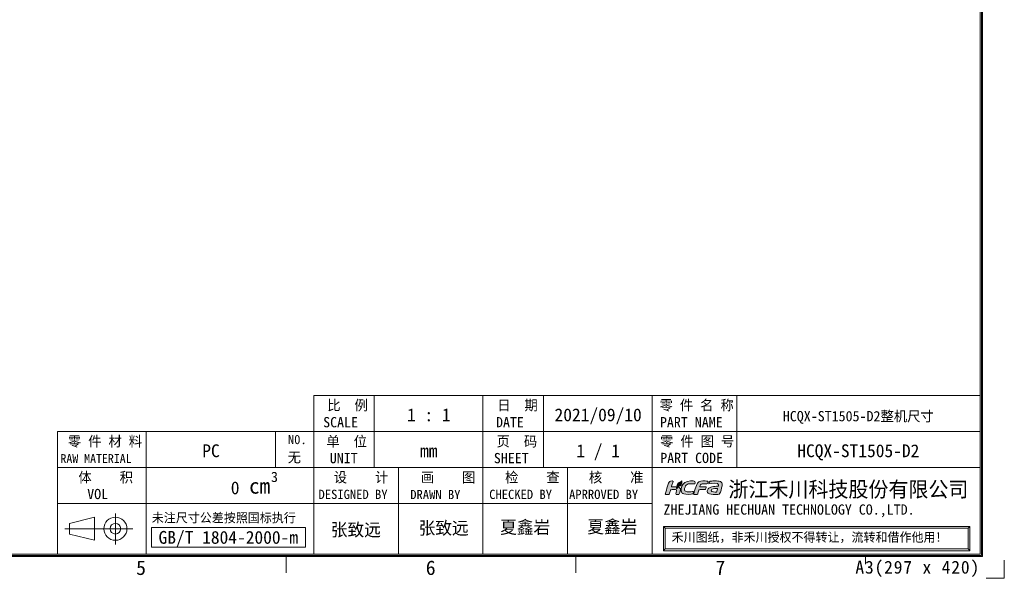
# Model space of a CAD drawing. Header units: inches. Extents: x 830 to 2171, y -969 to 167.
# Tile 26 of 27: x 1979 to 2171, y -969 to -860. Entities that reach past the tile are written whole.
import ezdxf
from ezdxf.enums import TextEntityAlignment as Align

# ---------------------------------------------------------------- set-up
doc = ezdxf.new("R2010")
doc.units = ezdxf.units.IN
doc.header["$LTSCALE"] = 23.1
doc.header["$MEASUREMENT"] = 0
doc.layers.get('0').update_dxf_attribs({"lineweight": 18})
for name, color, linetype, lineweight in [('细实线层', 7, 'Continuous', 18), ('限高区域④', 3, 'Continuous', 18), ('限高区域⑤', 4, 'Continuous', 18)]:
    doc.layers.add(name, color=color, linetype=linetype, lineweight=lineweight)
doc.styles.add('鸿蒙CAD', font='txt')

# ---------------------------------------------------------------- blocks, each defined once
blk = doc.blocks.new('hcfa')
at = {"layer": '限高区域⑤'}
h = blk.add_hatch(color=164, dxfattribs=at)
edge = h.paths.add_edge_path(flags=0)
edge.add_spline(control_points=[(7.07, 2.36), (6.56, 2.36), (5.94, 2.45), (5.68, 1.95)], knot_values=[0, 0, 0, 0, 1.537659, 1.537659, 1.537659, 1.537659], weights=[1, 1, 1, 1], degree=3, periodic=0)
edge.add_spline(control_points=[(5.68, 1.95), (5.5, 1.6), (5.1, 0.37), (5.04, 0.05)], knot_values=[0, 0, 0, 0, 2.013709, 2.013709, 2.013709, 2.013709], weights=[1, 1, 1, 1], degree=3, periodic=0)
edge.add_line((5.04, 0.05), (5.05, 0))
edge.add_line((5.05, 0), (5.11, -0.03))
edge.add_line((5.11, -0.03), (5.37, -0.03))
edge.add_line((5.37, -0.03), (5.64, -0.03))
edge.add_spline(control_points=[(5.64, -0.03), (5.76, -0.03), (5.74, 0.02), (5.79, 0.22)], knot_values=[0, 0, 0, 0, 0.325713, 0.325713, 0.325713, 0.325713], weights=[1, 1, 1, 1], degree=3, periodic=0)
edge.add_spline(control_points=[(5.79, 0.22), (5.83, 0.33), (5.92, 0.77), (6.02, 0.82)], knot_values=[0, 0, 0, 0, 0.649887, 0.649887, 0.649887, 0.649887], weights=[1, 1, 1, 1], degree=3, periodic=0)
edge.add_spline(control_points=[(6.02, 0.82), (6.12, 0.94), (6.84, 0.81), (7.05, 0.86)], knot_values=[0, 0, 0, 0, 1.042012, 1.042012, 1.042012, 1.042012], weights=[1, 1, 1, 1], degree=3, periodic=0)
edge.add_spline(control_points=[(7.05, 0.86), (7.09, 0.87), (7.11, 0.89), (7.12, 0.92)], knot_values=[0, 0, 0, 0, 0.09894, 0.09894, 0.09894, 0.09894], weights=[1, 1, 1, 1], degree=3, periodic=0)
edge.add_spline(control_points=[(7.12, 0.92), (7.14, 0.97), (7.21, 1.14), (7.21, 1.2)], knot_values=[0, 0, 0, 0, 0.29547, 0.29547, 0.29547, 0.29547], weights=[1, 1, 1, 1], degree=3, periodic=0)
edge.add_spline(control_points=[(7.21, 1.2), (7.21, 1.24), (7.23, 1.29), (7.18, 1.3)], knot_values=[0, 0, 0, 0, 0.12492, 0.12492, 0.12492, 0.12492], weights=[1, 1, 1, 1], degree=3, periodic=0)
edge.add_spline(control_points=[(7.18, 1.3), (6.84, 1.38), (6.46, 1.35), (6.12, 1.32)], knot_values=[0, 0, 0, 0, 1.062134, 1.062134, 1.062134, 1.062134], weights=[1, 1, 1, 1], degree=3, periodic=0)
edge.add_spline(control_points=[(6.12, 1.32), (6.12, 1.37), (6.16, 1.49), (6.17, 1.54)], knot_values=[0, 0, 0, 0, 0.222512, 0.222512, 0.222512, 0.222512], weights=[1, 1, 1, 1], degree=3, periodic=0)
edge.add_line((6.17, 1.54), (6.24, 1.68))
edge.add_line((6.24, 1.68), (6.36, 1.79))
edge.add_line((6.36, 1.79), (6.51, 1.84))
edge.add_line((6.51, 1.84), (6.7, 1.86))
edge.add_line((6.7, 1.86), (6.94, 1.86))
edge.add_line((6.94, 1.86), (7.19, 1.86))
edge.add_spline(control_points=[(7.19, 1.86), (7.31, 1.86), (7.45, 1.84), (7.48, 1.91)], knot_values=[0, 0, 0, 0, 0.307412, 0.307412, 0.307412, 0.307412], weights=[1, 1, 1, 1], degree=3, periodic=0)
edge.add_spline(control_points=[(7.48, 1.91), (7.5, 1.96), (7.57, 2.13), (7.57, 2.19)], knot_values=[0, 0, 0, 0, 0.295458, 0.295458, 0.295458, 0.295458], weights=[1, 1, 1, 1], degree=3, periodic=0)
edge.add_spline(control_points=[(7.57, 2.19), (7.57, 2.25), (7.56, 2.29), (7.49, 2.32)], knot_values=[0, 0, 0, 0, 0.162305, 0.162305, 0.162305, 0.162305], weights=[1, 1, 1, 1], degree=3, periodic=0)
edge.add_spline(control_points=[(7.49, 2.32), (7.38, 2.36), (7.17, 2.36), (7.07, 2.36)], knot_values=[0, 0, 0, 0, 0.4222, 0.4222, 0.4222, 0.4222], weights=[1, 1, 1, 1], degree=3, periodic=0)
edge = h.paths.add_edge_path(flags=0)
edge.add_spline(control_points=[(3.72, 1.65), (4.08, 2.02), (4.83, 1.84), (5.23, 1.86)], knot_values=[0, 0, 0, 0, 1.564995, 1.564995, 1.564995, 1.564995], weights=[1, 1, 1, 1], degree=3, periodic=0)
edge.add_spline(control_points=[(5.23, 1.86), (5.27, 1.86), (5.31, 2.17), (5.2, 2.29)], knot_values=[0, 0, 0, 0, 0.452649, 0.452649, 0.452649, 0.452649], weights=[1, 1, 1, 1], degree=3, periodic=0)
edge.add_spline(control_points=[(5.2, 2.29), (5.15, 2.34), (5.05, 2.36), (4.95, 2.37)], knot_values=[0, 0, 0, 0, 0.26521, 0.26521, 0.26521, 0.26521], weights=[1, 1, 1, 1], degree=3, periodic=0)
edge.add_spline(control_points=[(4.95, 2.37), (4.27, 2.4), (3.51, 2.36), (3.08, 1.72)], knot_values=[0, 0, 0, 0, 2.081034, 2.081034, 2.081034, 2.081034], weights=[1, 1, 1, 1], degree=3, periodic=0)
edge.add_spline(control_points=[(3.08, 1.72), (2.87, 1.41), (2.66, 0.72), (2.88, 0.37)], knot_values=[0, 0, 0, 0, 1.416581, 1.416581, 1.416581, 1.416581], weights=[1, 1, 1, 1], degree=3, periodic=0)
edge.add_spline(control_points=[(2.88, 0.37), (2.95, 0.26), (3.06, 0.13), (3.25, 0.08)], knot_values=[0, 0, 0, 0, 0.485963, 0.485963, 0.485963, 0.485963], weights=[1, 1, 1, 1], degree=3, periodic=0)
edge.add_spline(control_points=[(3.25, 0.08), (3.71, -0.04), (4.59, -0.06), (4.85, 0.08)], knot_values=[0, 0, 0, 0, 1.622869, 1.622869, 1.622869, 1.622869], weights=[1, 1, 1, 1], degree=3, periodic=0)
edge.add_spline(control_points=[(4.85, 0.08), (4.96, 0.13), (5.03, 0.39), (5, 0.47)], knot_values=[0, 0, 0, 0, 0.439849, 0.439849, 0.439849, 0.439849], weights=[1, 1, 1, 1], degree=3, periodic=0)
edge.add_spline(control_points=[(5, 0.47), (4.99, 0.51), (4.61, 0.46), (4.52, 0.46)], knot_values=[0, 0, 0, 0, 0.489965, 0.489965, 0.489965, 0.489965], weights=[1, 1, 1, 1], degree=3, periodic=0)
edge.add_spline(control_points=[(4.52, 0.46), (4.29, 0.45), (3.89, 0.42), (3.69, 0.5)], knot_values=[0, 0, 0, 0, 0.834259, 0.834259, 0.834259, 0.834259], weights=[1, 1, 1, 1], degree=3, periodic=0)
edge.add_spline(control_points=[(3.69, 0.5), (3.51, 0.58), (3.39, 0.62), (3.39, 0.8)], knot_values=[0, 0, 0, 0, 0.459489, 0.459489, 0.459489, 0.459489], weights=[1, 1, 1, 1], degree=3, periodic=0)
edge.add_spline(control_points=[(3.39, 0.8), (3.39, 1.04), (3.54, 1.47), (3.72, 1.65)], knot_values=[0, 0, 0, 0, 0.925524, 0.925524, 0.925524, 0.925524], weights=[1, 1, 1, 1], degree=3, periodic=0)
edge = h.paths.add_edge_path(flags=0)
edge.add_spline(control_points=[(1.07, 1.31), (1.08, 1.43), (1.2, 1.78), (1.24, 1.9)], knot_values=[0, 0, 0, 0, 0.611736, 0.611736, 0.611736, 0.611736], weights=[1, 1, 1, 1], degree=3, periodic=0)
edge.add_spline(control_points=[(1.24, 1.9), (1.26, 1.97), (1.36, 2.23), (1.36, 2.28)], knot_values=[0, 0, 0, 0, 0.393712, 0.393712, 0.393712, 0.393712], weights=[1, 1, 1, 1], degree=3, periodic=0)
edge.add_spline(control_points=[(1.36, 2.28), (1.36, 2.39), (1.07, 2.39), (0.92, 2.35)], knot_values=[0, 0, 0, 0, 0.475712, 0.475712, 0.475712, 0.475712], weights=[1, 1, 1, 1], degree=3, periodic=0)
edge.add_spline(control_points=[(0.92, 2.35), (0.83, 2.31), (0.74, 2.24), (0.68, 2.17)], knot_values=[0, 0, 0, 0, 0.3056, 0.3056, 0.3056, 0.3056], weights=[1, 1, 1, 1], degree=3, periodic=0)
edge.add_spline(control_points=[(0.68, 2.17), (0.61, 2.08), (0.53, 1.93), (0.5, 1.82)], knot_values=[0, 0, 0, 0, 0.395977, 0.395977, 0.395977, 0.395977], weights=[1, 1, 1, 1], degree=3, periodic=0)
edge.add_spline(control_points=[(0.5, 1.82), (0.35, 1.34), (0.22, 0.86), (0.09, 0.38)], knot_values=[0, 0, 0, 0, 1.492002, 1.492002, 1.492002, 1.492002], weights=[1, 1, 1, 1], degree=3, periodic=0)
edge.add_spline(control_points=[(0.09, 0.38), (0.07, 0.32), (-0.01, 0.1), (-0.01, 0.05)], knot_values=[0, 0, 0, 0, 0.349975, 0.349975, 0.349975, 0.349975], weights=[1, 1, 1, 1], degree=3, periodic=0)
edge.add_line((-0.01, 0.05), (0, 0))
edge.add_line((0, 0), (0.06, -0.03))
edge.add_line((0.06, -0.03), (0.32, -0.03))
edge.add_line((0.32, -0.03), (0.59, -0.03))
edge.add_line((0.59, -0.03), (0.66, -0.01))
edge.add_line((0.66, -0.01), (0.7, 0.05))
edge.add_line((0.7, 0.05), (0.75, 0.22))
edge.add_line((0.75, 0.22), (0.82, 0.46))
edge.add_line((0.82, 0.46), (0.89, 0.69))
edge.add_spline(control_points=[(0.89, 0.69), (0.91, 0.76), (0.93, 0.77), (0.99, 0.8)], knot_values=[0, 0, 0, 0, 0.153682, 0.153682, 0.153682, 0.153682], weights=[1, 1, 1, 1], degree=3, periodic=0)
edge.add_spline(control_points=[(0.99, 0.8), (1.12, 0.86), (1.89, 0.9), (1.97, 0.81)], knot_values=[0, 0, 0, 0, 0.989394, 0.989394, 0.989394, 0.989394], weights=[1, 1, 1, 1], degree=3, periodic=0)
edge.add_spline(control_points=[(1.97, 0.81), (2.06, 0.7), (1.94, 0.45), (1.89, 0.3)], knot_values=[0, 0, 0, 0, 0.534984, 0.534984, 0.534984, 0.534984], weights=[1, 1, 1, 1], degree=3, periodic=0)
edge.add_line((1.89, 0.3), (1.83, 0.1))
edge.add_line((1.83, 0.1), (1.83, 0.01))
edge.add_line((1.83, 0.01), (1.86, -0.02))
edge.add_line((1.86, -0.02), (1.9, -0.03))
edge.add_line((1.9, -0.03), (2.14, -0.03))
edge.add_line((2.14, -0.03), (2.39, -0.03))
edge.add_spline(control_points=[(2.39, -0.03), (2.47, -0.03), (2.66, 0.65), (2.66, 0.77)], knot_values=[0, 0, 0, 0, 0.854359, 0.854359, 0.854359, 0.854359], weights=[1, 1, 1, 1], degree=3, periodic=0)
edge.add_spline(control_points=[(2.66, 0.77), (2.66, 0.98), (2.57, 1.1), (2.45, 1.19)], knot_values=[0, 0, 0, 0, 0.485363, 0.485363, 0.485363, 0.485363], weights=[1, 1, 1, 1], degree=3, periodic=0)
edge.add_spline(control_points=[(2.45, 1.19), (2.4, 1.22), (2.34, 1.25), (2.28, 1.27)], knot_values=[0, 0, 0, 0, 0.194624, 0.194624, 0.194624, 0.194624], weights=[1, 1, 1, 1], degree=3, periodic=0)
edge.add_spline(control_points=[(2.28, 1.27), (2.25, 1.27), (2.22, 1.27), (2.19, 1.26)], knot_values=[0, 0, 0, 0, 0.08842, 0.08842, 0.08842, 0.08842], weights=[1, 1, 1, 1], degree=3, periodic=0)
edge.add_spline(control_points=[(2.19, 1.26), (2.15, 1.09), (2.21, 1.14), (2.01, 1.05)], knot_values=[0, 0, 0, 0, 0.30703, 0.30703, 0.30703, 0.30703], weights=[1, 1, 1, 1], degree=3, periodic=0)
edge.add_spline(control_points=[(2.01, 1.05), (1.98, 1.04), (2, 1.04), (1.96, 1.03)], knot_values=[0, 0, 0, 0, 0.060036, 0.060036, 0.060036, 0.060036], weights=[1, 1, 1, 1], degree=3, periodic=0)
edge.add_spline(control_points=[(1.96, 1.03), (1.96, 1.1), (1.99, 1.22), (2.03, 1.33)], knot_values=[0, 0, 0, 0, 0.30846, 0.30846, 0.30846, 0.30846], weights=[1, 1, 1, 1], degree=3, periodic=0)
edge.add_spline(control_points=[(2.03, 1.33), (1.71, 1.37), (1.35, 1.32), (1.07, 1.31)], knot_values=[0, 0, 0, 0, 0.957715, 0.957715, 0.957715, 0.957715], weights=[1, 1, 1, 1], degree=3, periodic=0)
edge = h.paths.add_edge_path(flags=0)
edge.add_spline(control_points=[(9.76, 0.39), (9.93, 0.81), (10.07, 1.5), (10.1, 1.82)], knot_values=[0, 0, 0, 0, 1.476866, 1.476866, 1.476866, 1.476866], weights=[1, 1, 1, 1], degree=3, periodic=0)
edge.add_spline(control_points=[(10.1, 1.82), (10.09, 1.99), (10.01, 2.14), (9.78, 2.25)], knot_values=[0, 0, 0, 0, 0.565204, 0.565204, 0.565204, 0.565204], weights=[1, 1, 1, 1], degree=3, periodic=0)
edge.add_spline(control_points=[(9.78, 2.25), (9.53, 2.38), (9.13, 2.37), (8.82, 2.37)], knot_values=[0, 0, 0, 0, 0.980073, 0.980073, 0.980073, 0.980073], weights=[1, 1, 1, 1], degree=3, periodic=0)
edge.add_spline(control_points=[(8.82, 2.37), (8.55, 2.37), (8.28, 2.37), (8.04, 2.34)], knot_values=[0, 0, 0, 0, 0.776225, 0.776225, 0.776225, 0.776225], weights=[1, 1, 1, 1], degree=3, periodic=0)
edge.add_spline(control_points=[(8.04, 2.34), (7.98, 2.33), (7.9, 2.32), (7.86, 2.29)], knot_values=[0, 0, 0, 0, 0.194586, 0.194586, 0.194586, 0.194586], weights=[1, 1, 1, 1], degree=3, periodic=0)
edge.add_spline(control_points=[(7.86, 2.29), (7.79, 2.25), (7.73, 2), (7.71, 1.93)], knot_values=[0, 0, 0, 0, 0.401562, 0.401562, 0.401562, 0.401562], weights=[1, 1, 1, 1], degree=3, periodic=0)
edge.add_spline(control_points=[(7.71, 1.93), (7.7, 1.89), (7.68, 1.86), (7.72, 1.86)], knot_values=[0, 0, 0, 0, 0.087937, 0.087937, 0.087937, 0.087937], weights=[1, 1, 1, 1], degree=3, periodic=0)
edge.add_spline(control_points=[(7.72, 1.86), (8.06, 1.9), (9.44, 2.11), (9.44, 1.71)], knot_values=[0, 0, 0, 0, 1.829051, 1.829051, 1.829051, 1.829051], weights=[1, 1, 1, 1], degree=3, periodic=0)
edge.add_spline(control_points=[(9.44, 1.71), (9.44, 1.65), (9.43, 1.5), (9.4, 1.48)], knot_values=[0, 0, 0, 0, 0.229888, 0.229888, 0.229888, 0.229888], weights=[1, 1, 1, 1], degree=3, periodic=0)
edge.add_spline(control_points=[(9.4, 1.48), (9.39, 1.47), (9.38, 1.47), (9.36, 1.47)], knot_values=[0, 0, 0, 0, 0.043267, 0.043267, 0.043267, 0.043267], weights=[1, 1, 1, 1], degree=3, periodic=0)
edge.add_spline(control_points=[(9.36, 1.47), (8.99, 1.39), (8.61, 1.41), (8.23, 1.31)], knot_values=[0, 0, 0, 0, 1.144446, 1.144446, 1.144446, 1.144446], weights=[1, 1, 1, 1], degree=3, periodic=0)
edge.add_spline(control_points=[(8.23, 1.31), (8.05, 1.26), (7.85, 1.18), (7.71, 1.07)], knot_values=[0, 0, 0, 0, 0.580179, 0.580179, 0.580179, 0.580179], weights=[1, 1, 1, 1], degree=3, periodic=0)
edge.add_spline(control_points=[(7.71, 1.07), (7.64, 1.01), (7.57, 0.94), (7.52, 0.87)], knot_values=[0, 0, 0, 0, 0.273949, 0.273949, 0.273949, 0.273949], weights=[1, 1, 1, 1], degree=3, periodic=0)
edge.add_spline(control_points=[(7.52, 0.87), (7.44, 0.72), (7.38, 0.48), (7.47, 0.32)], knot_values=[0, 0, 0, 0, 0.568587, 0.568587, 0.568587, 0.568587], weights=[1, 1, 1, 1], degree=3, periodic=0)
edge.add_spline(control_points=[(7.47, 0.32), (7.5, 0.28), (7.53, 0.24), (7.57, 0.21)], knot_values=[0, 0, 0, 0, 0.150189, 0.150189, 0.150189, 0.150189], weights=[1, 1, 1, 1], degree=3, periodic=0)
edge.add_spline(control_points=[(7.57, 0.21), (7.78, -0.01), (8.48, -0.04), (8.78, -0.02)], knot_values=[0, 0, 0, 0, 1.257613, 1.257613, 1.257613, 1.257613], weights=[1, 1, 1, 1], degree=3, periodic=0)
edge.add_spline(control_points=[(8.78, -0.02), (8.82, -0.02), (8.85, -0.02), (8.96, -0.01)], knot_values=[0, 0, 0, 0, 0.175069, 0.175069, 0.175069, 0.175069], weights=[1, 1, 1, 1], degree=3, periodic=0)
edge.add_spline(control_points=[(8.96, -0.01), (8.96, -0.01), (8.95, -0.04), (8.95, -0.04)], knot_values=[0, 0, 0, 0, 0.027876, 0.027876, 0.027876, 0.027876], weights=[1, 1, 1, 1], degree=3, periodic=0)
edge.add_spline(control_points=[(8.95, -0.04), (8.95, -0.04), (8.95, -0.04), (8.96, -0.04)], knot_values=[0, 0, 0, 0, 0.003955, 0.003955, 0.003955, 0.003955], weights=[1, 1, 1, 1], degree=3, periodic=0)
edge.add_spline(control_points=[(8.96, -0.04), (9.17, -0.04), (9.51, -0.01), (9.57, 0.04)], knot_values=[0, 0, 0, 0, 0.620186, 0.620186, 0.620186, 0.620186], weights=[1, 1, 1, 1], degree=3, periodic=0)
edge.add_spline(control_points=[(9.57, 0.04), (9.64, 0.1), (9.72, 0.29), (9.76, 0.39)], knot_values=[0, 0, 0, 0, 0.400766, 0.400766, 0.400766, 0.400766], weights=[1, 1, 1, 1], degree=3, periodic=0)
edge = h.paths.add_edge_path(flags=0)
edge.add_spline(control_points=[(9.27, 1.06), (9.24, 0.91), (9.12, 0.54), (9.07, 0.41)], knot_values=[0, 0, 0, 0, 0.674769, 0.674769, 0.674769, 0.674769], weights=[1, 1, 1, 1], degree=3, periodic=0)
edge.add_spline(control_points=[(9.07, 0.41), (8.88, 0.41), (8.11, 0.36), (8.11, 0.65)], knot_values=[0, 0, 0, 0, 1.063898, 1.063898, 1.063898, 1.063898], weights=[1, 1, 1, 1], degree=3, periodic=0)
edge.add_spline(control_points=[(8.11, 0.65), (8.11, 0.76), (8.19, 0.85), (8.26, 0.9)], knot_values=[0, 0, 0, 0, 0.307152, 0.307152, 0.307152, 0.307152], weights=[1, 1, 1, 1], degree=3, periodic=0)
edge.add_spline(control_points=[(8.26, 0.9), (8.43, 1.01), (9.09, 1.06), (9.27, 1.06)], knot_values=[0, 0, 0, 0, 1.034719, 1.034719, 1.034719, 1.034719], weights=[1, 1, 1, 1], degree=3, periodic=0)
h = blk.add_hatch(color=82, dxfattribs=at)
edge = h.paths.add_edge_path(flags=0)
edge.add_spline(control_points=[(2.71, 1.97), (2.54, 1.64), (2.3, 1.69), (2.12, 1.4)], knot_values=[0, 0, 0, 0, 0.82939, 0.82939, 0.82939, 0.82939], weights=[1, 1, 1, 1], degree=3, periodic=0)
edge.add_spline(control_points=[(2.12, 1.4), (2.08, 1.35), (2.02, 1.18), (2.02, 1.11)], knot_values=[0, 0, 0, 0, 0.312404, 0.312404, 0.312404, 0.312404], weights=[1, 1, 1, 1], degree=3, periodic=0)
edge.add_spline(control_points=[(2.02, 1.11), (2.03, 1.11), (2.03, 1.11), (2.04, 1.12)], knot_values=[0, 0, 0, 0, 0.027389, 0.027389, 0.027389, 0.027389], weights=[1, 1, 1, 1], degree=3, periodic=0)
edge.add_spline(control_points=[(2.04, 1.12), (2.14, 1.16), (2.1, 1.13), (2.13, 1.24)], knot_values=[0, 0, 0, 0, 0.167444, 0.167444, 0.167444, 0.167444], weights=[1, 1, 1, 1], degree=3, periodic=0)
edge.add_spline(control_points=[(2.13, 1.24), (2.14, 1.27), (2.14, 1.28), (2.15, 1.31)], knot_values=[0, 0, 0, 0, 0.070921, 0.070921, 0.070921, 0.070921], weights=[1, 1, 1, 1], degree=3, periodic=0)
edge.add_spline(control_points=[(2.15, 1.31), (2.51, 1.32), (2.84, 1.56), (2.9, 1.92)], knot_values=[0, 0, 0, 0, 1.055102, 1.055102, 1.055102, 1.055102], weights=[1, 1, 1, 1], degree=3, periodic=0)
edge.add_spline(control_points=[(2.9, 1.92), (2.91, 1.98), (2.92, 2.04), (2.92, 2.11)], knot_values=[0, 0, 0, 0, 0.188525, 0.188525, 0.188525, 0.188525], weights=[1, 1, 1, 1], degree=3, periodic=0)
edge.add_spline(control_points=[(2.92, 2.11), (2.92, 2.11), (2.92, 2.25), (2.92, 2.25)], knot_values=[0, 0, 0, 0, 0.144713, 0.144713, 0.144713, 0.144713], weights=[1, 1, 1, 1], degree=3, periodic=0)
edge.add_spline(control_points=[(2.92, 2.25), (2.92, 2.29), (2.92, 2.32), (2.92, 2.37)], knot_values=[0, 0, 0, 0, 0.119576, 0.119576, 0.119576, 0.119576], weights=[1, 1, 1, 1], degree=3, periodic=0)
edge.add_spline(control_points=[(2.92, 2.37), (2.87, 2.37), (2.88, 2.33), (2.79, 2.25)], knot_values=[0, 0, 0, 0, 0.180649, 0.180649, 0.180649, 0.180649], weights=[1, 1, 1, 1], degree=3, periodic=0)
edge.add_spline(control_points=[(2.79, 2.25), (2.66, 2.14), (2.52, 2.13), (2.35, 2.01)], knot_values=[0, 0, 0, 0, 0.50668, 0.50668, 0.50668, 0.50668], weights=[1, 1, 1, 1], degree=3, periodic=0)
edge.add_spline(control_points=[(2.35, 2.01), (2.26, 1.95), (2.18, 1.87), (2.13, 1.77)], knot_values=[0, 0, 0, 0, 0.326484, 0.326484, 0.326484, 0.326484], weights=[1, 1, 1, 1], degree=3, periodic=0)
edge.add_spline(control_points=[(2.13, 1.77), (2.11, 1.72), (2.08, 1.67), (2.07, 1.6)], knot_values=[0, 0, 0, 0, 0.179769, 0.179769, 0.179769, 0.179769], weights=[1, 1, 1, 1], degree=3, periodic=0)
edge.add_spline(control_points=[(2.07, 1.6), (2.07, 1.59), (2.05, 1.39), (2.08, 1.39)], knot_values=[0, 0, 0, 0, 0.221687, 0.221687, 0.221687, 0.221687], weights=[1, 1, 1, 1], degree=3, periodic=0)
edge.add_spline(control_points=[(2.08, 1.39), (2.1, 1.46), (2.17, 1.57), (2.3, 1.65)], knot_values=[0, 0, 0, 0, 0.3504, 0.3504, 0.3504, 0.3504], weights=[1, 1, 1, 1], degree=3, periodic=0)
edge.add_spline(control_points=[(2.3, 1.65), (2.49, 1.77), (2.61, 1.83), (2.71, 1.97)], knot_values=[0, 0, 0, 0, 0.521681, 0.521681, 0.521681, 0.521681], weights=[1, 1, 1, 1], degree=3, periodic=0)
at = {"layer": '限高区域④', "color": 164}
for points, knots in [([(-0.01, 0.05), (-0.01, 0.02), (-0.01, -0.03), (0.06, -0.03), (0.06, -0.03), (0.06, -0.03), (0.59, -0.03), (0.59, -0.03), (0.59, -0.03), (0.71, -0.03), (0.72, 0.1), (0.75, 0.22), (0.75, 0.22), (0.75, 0.22), (0.89, 0.69), (0.89, 0.69), (0.89, 0.69), (0.91, 0.76), (0.93, 0.77), (0.99, 0.8), (0.99, 0.8), (1.12, 0.86), (1.89, 0.9), (1.97, 0.81), (1.97, 0.81), (2.06, 0.7), (1.94, 0.45), (1.89, 0.3), (1.89, 0.3), (1.87, 0.21), (1.75, -0.03), (1.9, -0.03), (1.9, -0.03), (1.9, -0.03), (2.39, -0.03), (2.39, -0.03), (2.39, -0.03), (2.47, -0.03), (2.66, 0.65), (2.66, 0.77), (2.66, 0.77), (2.66, 0.98), (2.57, 1.1), (2.45, 1.19), (2.45, 1.19), (2.4, 1.22), (2.34, 1.25), (2.28, 1.27), (2.28, 1.27), (2.25, 1.27), (2.22, 1.27), (2.19, 1.26), (2.19, 1.26), (2.15, 1.09), (2.21, 1.14), (2.01, 1.05), (2.01, 1.05), (1.98, 1.04), (2, 1.04), (1.96, 1.03), (1.96, 1.03), (1.96, 1.1), (1.99, 1.22), (2.03, 1.33), (2.03, 1.33), (1.71, 1.37), (1.35, 1.32), (1.07, 1.31), (1.07, 1.31), (1.08, 1.43), (1.2, 1.78), (1.24, 1.9), (1.24, 1.9), (1.26, 1.97), (1.36, 2.23), (1.36, 2.28), (1.36, 2.28), (1.36, 2.39), (1.07, 2.39), (0.92, 2.35), (0.92, 2.35), (0.83, 2.31), (0.74, 2.24), (0.68, 2.17), (0.68, 2.17), (0.61, 2.08), (0.53, 1.93), (0.5, 1.82), (0.5, 1.82), (0.35, 1.34), (0.22, 0.86), (0.09, 0.38), (0.09, 0.38), (0.07, 0.32), (-0.01, 0.1), (-0.01, 0.05)], [0, 0, 0, 0, 0.447956, 0.447956, 0.447956, 0.447956, 0.895911, 0.895911, 0.895911, 0.895911, 1.343867, 1.343867, 1.343867, 1.343867, 1.791822, 1.791822, 1.791822, 1.791822, 2.239778, 2.239778, 2.239778, 2.239778, 2.687733, 2.687733, 2.687733, 2.687733, 3.135689, 3.135689, 3.135689, 3.135689, 3.583645, 3.583645, 3.583645, 3.583645, 4.0316, 4.0316, 4.0316, 4.0316, 4.479556, 4.479556, 4.479556, 4.479556, 4.927511, 4.927511, 4.927511, 4.927511, 5.375467, 5.375467, 5.375467, 5.375467, 5.823423, 5.823423, 5.823423, 5.823423, 6.271378, 6.271378, 6.271378, 6.271378, 6.719334, 6.719334, 6.719334, 6.719334, 7.167289, 7.167289, 7.167289, 7.167289, 7.615245, 7.615245, 7.615245, 7.615245, 8.0632, 8.0632, 8.0632, 8.0632, 8.511156, 8.511156, 8.511156, 8.511156, 8.959112, 8.959112, 8.959112, 8.959112, 9.407067, 9.407067, 9.407067, 9.407067, 9.855023, 9.855023, 9.855023, 9.855023, 10.302978, 10.302978, 10.302978, 10.302978, 11.198889, 11.198889, 11.198889, 11.198889]), ([(2.88, 0.37), (2.95, 0.26), (3.06, 0.13), (3.25, 0.08), (3.25, 0.08), (3.71, -0.04), (4.59, -0.06), (4.85, 0.08), (4.85, 0.08), (4.96, 0.13), (5.03, 0.39), (5, 0.47), (5, 0.47), (4.99, 0.51), (4.61, 0.46), (4.52, 0.46), (4.52, 0.46), (4.29, 0.45), (3.89, 0.42), (3.69, 0.5), (3.69, 0.5), (3.51, 0.58), (3.39, 0.62), (3.39, 0.8), (3.39, 0.8), (3.39, 1.04), (3.54, 1.47), (3.72, 1.65), (3.72, 1.65), (4.08, 2.02), (4.83, 1.84), (5.23, 1.86), (5.23, 1.86), (5.27, 1.86), (5.31, 2.17), (5.2, 2.29), (5.2, 2.29), (5.15, 2.34), (5.05, 2.36), (4.95, 2.37), (4.95, 2.37), (4.27, 2.4), (3.51, 2.36), (3.08, 1.72), (3.08, 1.72), (2.87, 1.41), (2.66, 0.72), (2.88, 0.37)], [0, 0, 0, 0, 0.839975, 0.839975, 0.839975, 0.839975, 1.679949, 1.679949, 1.679949, 1.679949, 2.519924, 2.519924, 2.519924, 2.519924, 3.359898, 3.359898, 3.359898, 3.359898, 4.199873, 4.199873, 4.199873, 4.199873, 5.039847, 5.039847, 5.039847, 5.039847, 5.879822, 5.879822, 5.879822, 5.879822, 6.719796, 6.719796, 6.719796, 6.719796, 7.559771, 7.559771, 7.559771, 7.559771, 8.399745, 8.399745, 8.399745, 8.399745, 9.23972, 9.23972, 9.23972, 9.23972, 10.919669, 10.919669, 10.919669, 10.919669]), ([(5.04, 0.05), (5.04, 0.02), (5.04, -0.03), (5.11, -0.03), (5.11, -0.03), (5.11, -0.03), (5.64, -0.03), (5.64, -0.03), (5.64, -0.03), (5.76, -0.03), (5.74, 0.02), (5.79, 0.22), (5.79, 0.22), (5.83, 0.33), (5.92, 0.77), (6.02, 0.82), (6.02, 0.82), (6.12, 0.94), (6.84, 0.81), (7.05, 0.86), (7.05, 0.86), (7.09, 0.87), (7.11, 0.89), (7.12, 0.92), (7.12, 0.92), (7.14, 0.97), (7.21, 1.14), (7.21, 1.2), (7.21, 1.2), (7.21, 1.24), (7.23, 1.29), (7.18, 1.3), (7.18, 1.3), (6.84, 1.38), (6.46, 1.35), (6.12, 1.32), (6.12, 1.32), (6.12, 1.37), (6.16, 1.49), (6.17, 1.54), (6.17, 1.54), (6.24, 1.77), (6.43, 1.86), (6.7, 1.86), (6.7, 1.86), (6.7, 1.86), (7.19, 1.86), (7.19, 1.86), (7.19, 1.86), (7.31, 1.86), (7.45, 1.84), (7.48, 1.91), (7.48, 1.91), (7.5, 1.96), (7.57, 2.13), (7.57, 2.19), (7.57, 2.19), (7.57, 2.25), (7.56, 2.29), (7.49, 2.32), (7.49, 2.32), (7.38, 2.36), (7.17, 2.36), (7.07, 2.36), (7.07, 2.36), (6.56, 2.36), (5.94, 2.45), (5.68, 1.95), (5.68, 1.95), (5.5, 1.6), (5.1, 0.37), (5.04, 0.05)], [0, 0, 0, 0, 0.541079, 0.541079, 0.541079, 0.541079, 1.082157, 1.082157, 1.082157, 1.082157, 1.623236, 1.623236, 1.623236, 1.623236, 2.164314, 2.164314, 2.164314, 2.164314, 2.705393, 2.705393, 2.705393, 2.705393, 3.246471, 3.246471, 3.246471, 3.246471, 3.78755, 3.78755, 3.78755, 3.78755, 4.328628, 4.328628, 4.328628, 4.328628, 4.869707, 4.869707, 4.869707, 4.869707, 5.410785, 5.410785, 5.410785, 5.410785, 5.951864, 5.951864, 5.951864, 5.951864, 6.492942, 6.492942, 6.492942, 6.492942, 7.034021, 7.034021, 7.034021, 7.034021, 7.575099, 7.575099, 7.575099, 7.575099, 8.116178, 8.116178, 8.116178, 8.116178, 8.657256, 8.657256, 8.657256, 8.657256, 9.198335, 9.198335, 9.198335, 9.198335, 10.280492, 10.280492, 10.280492, 10.280492]), ([(10.1, 1.82), (10.07, 1.5), (9.93, 0.81), (9.76, 0.39), (9.76, 0.39), (9.72, 0.29), (9.64, 0.1), (9.57, 0.04), (9.57, 0.04), (9.51, -0.01), (9.17, -0.04), (8.96, -0.04), (8.96, -0.04), (8.95, -0.04), (8.95, -0.04), (8.95, -0.04), (8.95, -0.04), (8.95, -0.04), (8.96, -0.01), (8.96, -0.01), (8.96, -0.01), (8.85, -0.02), (8.82, -0.02), (8.78, -0.02), (8.78, -0.02), (8.48, -0.04), (7.78, -0.01), (7.57, 0.21), (7.57, 0.21), (7.53, 0.24), (7.5, 0.28), (7.47, 0.32), (7.47, 0.32), (7.38, 0.48), (7.44, 0.72), (7.52, 0.87), (7.52, 0.87), (7.57, 0.94), (7.64, 1.01), (7.71, 1.07), (7.71, 1.07), (7.85, 1.18), (8.05, 1.26), (8.23, 1.31), (8.23, 1.31), (8.61, 1.41), (8.99, 1.39), (9.36, 1.47), (9.36, 1.47), (9.38, 1.47), (9.39, 1.47), (9.4, 1.48), (9.4, 1.48), (9.43, 1.5), (9.44, 1.65), (9.44, 1.71), (9.44, 1.71), (9.44, 2.11), (8.06, 1.9), (7.72, 1.86), (7.72, 1.86), (7.68, 1.86), (7.7, 1.89), (7.71, 1.93), (7.71, 1.93), (7.73, 2), (7.79, 2.25), (7.86, 2.29), (7.86, 2.29), (7.9, 2.32), (7.98, 2.33), (8.04, 2.34), (8.04, 2.34), (8.28, 2.37), (8.55, 2.37), (8.82, 2.37), (8.82, 2.37), (9.13, 2.37), (9.53, 2.38), (9.78, 2.25), (9.78, 2.25), (10.01, 2.14), (10.09, 1.99), (10.1, 1.82)], [0, 0, 0, 0, 0.530859, 0.530859, 0.530859, 0.530859, 1.061719, 1.061719, 1.061719, 1.061719, 1.592578, 1.592578, 1.592578, 1.592578, 2.123437, 2.123437, 2.123437, 2.123437, 2.654297, 2.654297, 2.654297, 2.654297, 3.185156, 3.185156, 3.185156, 3.185156, 3.716015, 3.716015, 3.716015, 3.716015, 4.246875, 4.246875, 4.246875, 4.246875, 4.777734, 4.777734, 4.777734, 4.777734, 5.308593, 5.308593, 5.308593, 5.308593, 5.839453, 5.839453, 5.839453, 5.839453, 6.370312, 6.370312, 6.370312, 6.370312, 6.901171, 6.901171, 6.901171, 6.901171, 7.432031, 7.432031, 7.432031, 7.432031, 7.96289, 7.96289, 7.96289, 7.96289, 8.493749, 8.493749, 8.493749, 8.493749, 9.024609, 9.024609, 9.024609, 9.024609, 9.555468, 9.555468, 9.555468, 9.555468, 10.086327, 10.086327, 10.086327, 10.086327, 10.617187, 10.617187, 10.617187, 10.617187, 11.678906, 11.678906, 11.678906, 11.678906]), ([(9.07, 0.41), (8.88, 0.41), (8.11, 0.36), (8.11, 0.65), (8.11, 0.65), (8.11, 0.76), (8.19, 0.85), (8.26, 0.9), (8.26, 0.9), (8.43, 1.01), (9.09, 1.06), (9.27, 1.06), (9.27, 1.06), (9.24, 0.91), (9.12, 0.54), (9.07, 0.41)], [0, 0, 0, 0, 0.606721, 0.606721, 0.606721, 0.606721, 1.213442, 1.213442, 1.213442, 1.213442, 1.820163, 1.820163, 1.820163, 1.820163, 3.033606, 3.033606, 3.033606, 3.033606])]:
    blk.add_open_spline(points, degree=3, knots=knots, dxfattribs=at)
at = {"layer": '限高区域④', "color": 82}
blk.add_open_spline([(2.02, 1.11), (2.03, 1.11), (2.03, 1.11), (2.04, 1.12), (2.04, 1.12), (2.14, 1.16), (2.1, 1.13), (2.13, 1.24), (2.13, 1.24), (2.14, 1.27), (2.14, 1.28), (2.15, 1.31), (2.15, 1.31), (2.51, 1.32), (2.84, 1.56), (2.9, 1.92), (2.9, 1.92), (2.91, 1.98), (2.92, 2.04), (2.92, 2.11), (2.92, 2.11), (2.92, 2.11), (2.92, 2.25), (2.92, 2.25), (2.92, 2.25), (2.92, 2.29), (2.92, 2.32), (2.92, 2.37), (2.92, 2.37), (2.87, 2.37), (2.88, 2.33), (2.79, 2.25), (2.79, 2.25), (2.66, 2.14), (2.52, 2.13), (2.35, 2.01), (2.35, 2.01), (2.26, 1.95), (2.18, 1.87), (2.13, 1.77), (2.13, 1.77), (2.11, 1.72), (2.08, 1.67), (2.07, 1.6), (2.07, 1.6), (2.07, 1.59), (2.05, 1.39), (2.08, 1.39), (2.08, 1.39), (2.1, 1.46), (2.17, 1.57), (2.3, 1.65), (2.3, 1.65), (2.49, 1.77), (2.61, 1.83), (2.71, 1.97), (2.71, 1.97), (2.54, 1.64), (2.3, 1.69), (2.12, 1.4), (2.12, 1.4), (2.08, 1.35), (2.02, 1.18), (2.02, 1.11)], degree=3, knots=[0, 0, 0, 0, 0.303347, 0.303347, 0.303347, 0.303347, 0.606694, 0.606694, 0.606694, 0.606694, 0.910042, 0.910042, 0.910042, 0.910042, 1.213389, 1.213389, 1.213389, 1.213389, 1.516736, 1.516736, 1.516736, 1.516736, 1.820083, 1.820083, 1.820083, 1.820083, 2.12343, 2.12343, 2.12343, 2.12343, 2.426777, 2.426777, 2.426777, 2.426777, 2.730125, 2.730125, 2.730125, 2.730125, 3.033472, 3.033472, 3.033472, 3.033472, 3.336819, 3.336819, 3.336819, 3.336819, 3.640166, 3.640166, 3.640166, 3.640166, 3.943513, 3.943513, 3.943513, 3.943513, 4.24686, 4.24686, 4.24686, 4.24686, 4.550208, 4.550208, 4.550208, 4.550208, 5.156902, 5.156902, 5.156902, 5.156902], dxfattribs=at)
blk = doc.blocks.new('A3板框塑料')
at = {"layer": '细实线层'}
for p, q in [((2043.01, 617.25), (2043.01, 327.29)), ((2043.24, 617.47), (2043.24, 327.06)), ((2043.47, 617.7), (2043.47, 326.84)), ((2043.01, 358.21), (1913.01, 358.21)), ((1913.01, 358.21), (1913.01, 327.29)), ((1924.81, 344.21), (1924.81, 358.21)), ((1946.01, 358.21), (1946.01, 327.29)), ((1957.81, 344.21), (1957.81, 358.21)), ((1979.01, 358.21), (1979.01, 327.29)), ((1995.51, 358.21), (1995.51, 344.21)), ((2043.01, 351.21), (1863.05, 351.21)), ((1863.05, 351.21), (1863.05, 327.29)), ((1880.29, 327.29), (1880.29, 351.21)), ((1905.52, 351.21), (1905.52, 344.21)), ((2043.01, 344.21), (1863.05, 344.21)), ((1929.51, 344.21), (1929.51, 327.29)), ((1962.51, 344.21), (1962.51, 327.29)), ((1979.01, 337.21), (1863.05, 337.21)), ((1865.36, 333.31), (1870.25, 334.52)), ((1870.25, 334.52), (1870.25, 330.01)), ((1874.32, 335.26), (1874.32, 329.21)), ((1864.47, 332.26), (1877.72, 332.26)), ((1865.36, 333.31), (1865.36, 331.22)), ((1981.55, 332.35), (1981.2, 332.71)), ((2040.99, 332.71), (2040.64, 332.35)), ((1865.36, 331.22), (1870.25, 330.01)), ((2043.47, 326.84), (1624.91, 326.84)), ((2043.24, 327.06), (1625.14, 327.06)), ((2043.01, 327.29), (1625.37, 327.29)), ((1907.64, 327.06), (1907.64, 323.67)), ((1964.14, 327.06), (1964.14, 323.67)), ((1981.2, 327.97), (1981.55, 328.32)), ((2020.64, 327.06), (2020.64, 325.37)), ((2040.99, 327.97), (2040.64, 328.32)), ((2047.71, 322.6), (2047.71, 326.13)), ((2047.71, 322.6), (2044.17, 322.6))]:
    blk.add_line(p, q, dxfattribs=at)
for points in [[(1881.37, 332.51), (1911.38, 332.51), (1911.38, 328.66), (1881.37, 328.66)], [(1981.2, 332.71), (2040.99, 332.71), (2040.99, 327.97), (1981.2, 327.97)], [(1981.55, 332.35), (2040.64, 332.35), (2040.64, 328.32), (1981.55, 328.32)]]:
    blk.add_lwpolyline(points, close=True, dxfattribs=at)
for radius in [2.25, 1.04]:
    blk.add_circle((1874.32, 332.26), radius, dxfattribs=at)
at = {"layer": '细实线层', "xscale": 1.1, "yscale": 1.1, "zscale": 1.1}
blk.add_blockref('hcfa', (1981.59, 338.97), dxfattribs=at)
at = {"layer": '细实线层', "style": '鸿蒙CAD'}
for s, height, p in [('SCALE', 2, (1914.84, 352.03)), ('DATE', 2, (1948.56, 352.03)), ('N0.', 1.8, (1907.96, 348.75)), ('UNIT', 2, (1916.13, 345.03)), ('SHEET', 2, (1948.13, 345.03)), ('3', 2, (1904.67, 341.37)), ('浙江禾川科技股份有限公司', 3, (1993.9, 338.45)), ('VOL', 2, (1868.82, 338.03)), ('cm', 3, (1900.41, 339.1)), ('未注尺寸公差按照国标执行', 1.8, (1881.42, 333.5)), ('5', 2.82, (1878.36, 323.25)), ('6', 2.82, (1934.86, 323.25)), ('7', 2.82, (1991.36, 323.25))]:
    blk.add_text(s, height=height, dxfattribs=at).set_placement(p)
for s, insert, char_height, width, attachment_point in [('比  例', (1915.65, 355.11), 2, 9.1295, 7), ('日  期', (1948.79, 355.11), 2, 11.0714, 7), ('零 件 名 称', (1980.46, 355.11), 2, 22.0446, 7), ('PART NAME', (1980.53, 352.03), 2, 19.0714, 7), ('零 件 材 料', (1865.04, 348.07), 2, 22.0446, 7), ('单  位', (1915.48, 348.07), 2, 9.7857, 7), ('页  码', (1948.67, 348.07), 2, 9.3482, 7), ('零 件 图 号', (1980.56, 348.07), 2, 21.9509, 7), ('PART CODE', (1980.59, 345.03), 2, 18.4286, 7), ('RAW MATERIAL', (1863.6, 345.1), 1.7, 22.3714, 7), ('体    积', (1867.1, 341.07), 2, 16.9866, 7), ('设    计', (1916.91, 341.07), 2, 16.7366, 7), ('画    图', (1933.88, 341.07), 2, 16.1429, 7), ('检    查', (1950.33, 341.07), 2, 16.9866, 7), ('核    准', (1966.68, 341.07), 2, 16.7366, 7), ('DESIGNED BY', (1913.94, 338.03), 1.8, 21.2143, 7), ('DRAWN BY', (1931.83, 338.03), 1.8, 17.7857, 7), ('CHECKED BY', (1947.23, 338.03), 1.8, 20.3571, 7), ('APRROVED BY ', (1962.81, 338.03), 1.8, 23.7857, 7), ('ZHEJIANG HECHUAN TECHNOLOGY CO.,LTD.', (1981.23, 334.49), 2, 83.0571, 7), ('禾川图纸，非禾川授权不得转让，流转和借作他用！', (1982.8, 331.52), 1.8, 60.2172, 1)]:
    blk.add_mtext(s, dxfattribs=dict(at, insert=insert, char_height=char_height, width=width, attachment_point=attachment_point))
at = {"layer": '细实线层', "insert": (2018.66, 326.01), "char_height": 2.5, "attachment_point": 1, "style": '鸿蒙CAD'}
blk.add_mtext_dynamic_manual_height_columns('{\\T1.1;A3(297 x 420)}', width=26.2712, gutter_width=1, heights=[0], dxfattribs=at)
at = {"layer": '细实线层', "style": '鸿蒙CAD'}
for tag, p in [('V1.0', (1626.88, 598.3)), ('XXXN', (1916.34, 330.82)), ('XXXN', (1933.47, 331.14)), ('XXXX', (1949.37, 331.32)), ('XXXX', (1966.38, 331.4))]:
    blk.add_attdef(tag, p, '', height=2.5, dxfattribs=at)
for tag, height, p in [('XXXE', 2.5, (1935.45, 353.21)), ('XXXC', 2.5, (1968.48, 353.21)), ('XXXA', 2.5, (2019.23, 353.21)), ('XXXG', 2.5, (1892.96, 346.21)), ('mm', 2.5, (1935.45, 346.21)), ('XXXD', 2.5, (1968.48, 346.21)), ('XXXB', 2.5, (2019.23, 346.21)), ('XXXK', 2, (1909.22, 345.18)), ('XXXM', 2.5, (1896.34, 329.33))]:
    blk.add_attdef(tag, text='', height=height, dxfattribs=at).set_placement(p, align=Align.CENTER)
blk.add_attdef('XXXJ', text='', height=2.5, dxfattribs=at).set_placement((1898.52, 340.23), align=Align.MIDDLE_RIGHT)

msp = doc.modelspace()

# ---------------------------------------------------------------- block references
ref = msp.add_blockref('A3板框塑料', (123.24, -1291.65))
ref.add_attrib('XXXX', '夏鑫岩', (2089.62, -960.24), dxfattribs={"layer": '细实线层', "height": 2.5, "style": '鸿蒙CAD'})
ref.add_attrib('XXXX', '夏鑫岩', (2072.61, -960.33), dxfattribs={"layer": '细实线层', "height": 2.5, "style": '鸿蒙CAD'})
ref.add_attrib('XXXN', '张致远', (2039.58, -960.83), dxfattribs={"layer": '细实线层', "height": 2.5, "style": '鸿蒙CAD'})
ref.add_attrib('XXXM', 'GB/T 1804-2000-m', dxfattribs={"layer": '细实线层', "height": 2.5, "style": '鸿蒙CAD'}).set_placement((2019.58, -962.32), align=Align.CENTER)
ref.add_attrib('XXXJ', '0', dxfattribs={"layer": '细实线层', "height": 2.5, "style": '鸿蒙CAD'}).set_placement((2021.76, -951.42), align=Align.MIDDLE_RIGHT)
ref.add_attrib('XXXG', 'PC', dxfattribs={"layer": '细实线层', "height": 2.5, "style": '鸿蒙CAD'}).set_placement((2016.2, -945.44), align=Align.CENTER)
ref.add_attrib('XXXK', '无', dxfattribs={"layer": '细实线层', "height": 2, "style": '鸿蒙CAD'}).set_placement((2032.46, -946.46), align=Align.CENTER)
ref.add_attrib('XXXN', '张致远', (2056.71, -960.5), dxfattribs={"layer": '细实线层', "height": 2.5, "style": '鸿蒙CAD'})
ref.add_attrib('XXXE', '1 : 1', dxfattribs={"layer": '细实线层', "height": 2.5, "style": '鸿蒙CAD'}).set_placement((2058.69, -938.44), align=Align.CENTER)
ref.add_attrib('mm', 'mm', dxfattribs={"layer": '细实线层', "height": 2.5, "style": '鸿蒙CAD'}).set_placement((2058.69, -945.44), align=Align.CENTER)
ref.add_attrib('XXXD', '1 / 1', dxfattribs={"layer": '细实线层', "height": 2.5, "style": '鸿蒙CAD'}).set_placement((2091.72, -945.44), align=Align.CENTER)
ref.add_attrib('XXXC', '2021/09/10', dxfattribs={"layer": '细实线层', "height": 2.5, "style": '鸿蒙CAD'}).set_placement((2091.72, -938.44), align=Align.CENTER)
ref.add_attrib('XXXB', 'HCQX-ST1505-D2', dxfattribs={"layer": '细实线层', "height": 2.5, "style": '鸿蒙CAD'}).set_placement((2142.47, -945.44), align=Align.CENTER)
ref.add_attrib('XXXA', 'HCQX-ST1505-D2整机尺寸', dxfattribs={"layer": '细实线层', "height": 2, "style": '鸿蒙CAD'}).set_placement((2142.47, -938.44), align=Align.CENTER)

doc.saveas('drawing.dxf')
